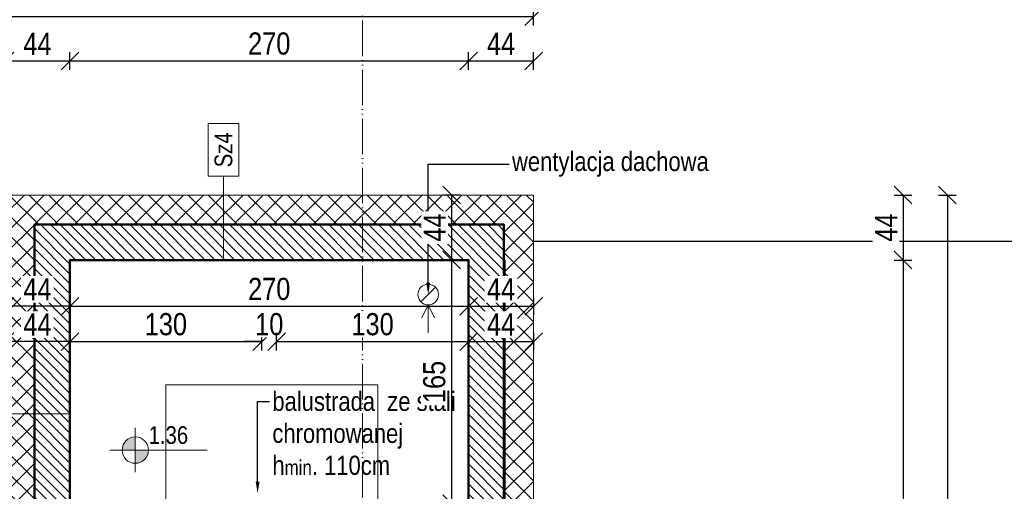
# Model space of a CAD drawing. Header units: millimetres. Extents: x 31175 to 52214, y -18116 to -5516.
# Tile 43 of 155: x 34228 to 34894, y -10788 to -10469. Entities that reach past the tile are written whole.
import ezdxf
from ezdxf import colors
from ezdxf.entities.mleader import LeaderData, LeaderLine
from ezdxf.math import Vec2, Vec3

# ---------------------------------------------------------------- set-up
doc = ezdxf.new("R2010")
doc.units = ezdxf.units.MM
doc.linetypes.add('3', pattern=[1, 0.5, -0.5])
doc.linetypes.add('ACAD_ISO05W100', pattern=[33, 24, -3, 0, -3, 0, -3])
doc.layers.get('Defpoints').update_dxf_attribs({"color": 6})
for name, color, linetype, lineweight in [('A-ciekie', 161, 'Continuous', 9), ('A-opis', 130, 'Continuous', 9), ('A-wymiar', 177, 'Continuous', 0), ('A_opis_warstw', 220, 'Continuous', 5), ('A_SCIANA_ISTN', 253, 'Continuous', 25), ('A_SCIANA_PROJ_KONSTRUKCJA', 3, 'Continuous', 50)]:
    doc.layers.add(name, color=color, linetype=linetype, lineweight=lineweight)
doc.layers.add('A-izolacja', color=7, linetype='Continuous', lineweight=9, true_color=0x4775ff)
doc.styles.get("Standard").update_dxf_attribs({"font": 'ARIALN.TTF'})
doc.styles.add('wymiary', font='ARIALN.TTF')
doc.dimstyles.new('anka', dxfattribs={"dimtxt": 15, "dimasz": 12, "dimexe": 6, "dimexo": 0.0625, "dimgap": 4, "dimtad": 1, "dimdec": 0, "dimzin": 0, "dimdsep": 46, "dimtxsty": 'wymiary', "dimblk": 'OBLIQUE', "dimcen": 0.09, "dimclrt": 7, "dimadec": 0, "dimazin": 0, "dimtfac": 1, "dimtdec": 0, "dimtix": 1, "dimtofl": 0, "dimtmove": 0, "dimatfit": 3, "dimldrblk": 'OBLIQUE', "dimfxl": 6, "dimfxlon": 1, "dimtfill": 1, "dimtolj": 1, "dimtzin": 0, "dimarcsym": 0})

# ---------------------------------------------------------------- blocks, each defined once
blk = doc.blocks.new('_OBLIQUE')
at = {"color": 0, "linetype": 'ByBlock'}
blk.add_line((-0.5, -0.5), (0.5, 0.5), dxfattribs=at)
blk = doc.blocks.new('*D103')
at = {"layer": 'A-wymiar', "color": 0, "lineweight": -2, "transparency": 16777216}
for p, q in [((34261.51, -10657.03), (34261.51, -10669.03)), ((34531.51, -10657.03), (34531.51, -10669.03)), ((34261.51, -10663.03), (34531.51, -10663.03))]:
    blk.add_line(p, q, dxfattribs=at)
at = {"layer": 'Defpoints', "color": 0, "transparency": 16777216}
for p in [(34261.51, -10631.76), (34531.51, -10631.76), (34531.51, -10663.03)]:
    blk.add_point(p, dxfattribs=at)
at = {"layer": 'A-wymiar', "color": 0, "lineweight": -2, "transparency": 16777216, "xscale": 12, "yscale": 12, "zscale": 12, "rotation": 180}
blk.add_blockref('_OBLIQUE', (34261.51, -10663.03), dxfattribs=at)
at = {"layer": 'A-wymiar', "color": 0, "lineweight": -2, "transparency": 16777216, "xscale": 12, "yscale": 12, "zscale": 12}
blk.add_blockref('_OBLIQUE', (34531.51, -10663.03), dxfattribs=at)
at = {"layer": 'A-wymiar', "color": 7, "lineweight": 9, "transparency": 16777216, "insert": (34396.51, -10651.37), "char_height": 15, "attachment_point": 5, "style": 'wymiary', "bg_fill": 3, "box_fill_scale": 1.1, "bg_fill_color": 256, "bg_fill_true_color": 13158600, "bg_fill_transparency": 0}
blk.add_mtext('\\A1;270', dxfattribs=at)
blk = doc.blocks.new('*D477')
at = {"layer": 'A-wymiar', "color": 0, "lineweight": -2, "transparency": 16777216}
for p, q in [((34531.51, -10657.03), (34531.51, -10669.03)), ((34575.51, -10657.03), (34575.51, -10669.03)), ((34531.51, -10663.03), (34575.51, -10663.03))]:
    blk.add_line(p, q, dxfattribs=at)
at = {"layer": 'Defpoints', "color": 0, "transparency": 16777216}
for p in [(34575.51, -10587.76), (34531.51, -10631.76), (34575.51, -10663.03)]:
    blk.add_point(p, dxfattribs=at)
at = {"layer": 'A-wymiar', "color": 0, "lineweight": -2, "transparency": 16777216, "xscale": 12, "yscale": 12, "zscale": 12, "rotation": 180}
blk.add_blockref('_OBLIQUE', (34531.51, -10663.03), dxfattribs=at)
at = {"layer": 'A-wymiar', "color": 0, "lineweight": -2, "transparency": 16777216, "xscale": 12, "yscale": 12, "zscale": 12}
blk.add_blockref('_OBLIQUE', (34575.51, -10663.03), dxfattribs=at)
at = {"layer": 'A-wymiar', "color": 7, "transparency": 16777216, "insert": (34553.51, -10651.53), "char_height": 15, "attachment_point": 5, "style": 'wymiary', "bg_fill": 3, "box_fill_scale": 1.1, "bg_fill_color": 256, "bg_fill_true_color": 13158600, "bg_fill_transparency": 0}
blk.add_mtext('\\A1;44', dxfattribs=at)
blk = doc.blocks.new('*D478')
at = {"layer": 'A-wymiar', "color": 0, "lineweight": -2, "transparency": 16777216}
for p, q in [((34531.51, -10692.9), (34531.51, -10680.9)), ((34575.51, -10680.9), (34575.51, -10692.9)), ((34531.51, -10686.9), (34575.51, -10686.9))]:
    blk.add_line(p, q, dxfattribs=at)
at = {"layer": 'Defpoints', "color": 0, "transparency": 16777216}
for p in [(34575.51, -10587.76), (34575.51, -10686.9), (34531.51, -10786.76)]:
    blk.add_point(p, dxfattribs=at)
at = {"layer": 'A-wymiar', "color": 0, "lineweight": -2, "transparency": 16777216, "xscale": 12, "yscale": 12, "zscale": 12, "rotation": 180}
blk.add_blockref('_OBLIQUE', (34531.51, -10686.9), dxfattribs=at)
at = {"layer": 'A-wymiar', "color": 0, "lineweight": -2, "transparency": 16777216, "xscale": 12, "yscale": 12, "zscale": 12}
blk.add_blockref('_OBLIQUE', (34575.51, -10686.9), dxfattribs=at)
at = {"layer": 'A-wymiar', "color": 7, "transparency": 16777216, "insert": (34553.51, -10675.4), "char_height": 15, "attachment_point": 5, "style": 'wymiary', "bg_fill": 3, "box_fill_scale": 1.1, "bg_fill_color": 256, "bg_fill_true_color": 13158600, "bg_fill_transparency": 0}
blk.add_mtext('\\A1;44', dxfattribs=at)
blk = doc.blocks.new('*D479')
at = {"layer": 'A-wymiar', "color": 0, "lineweight": -2, "transparency": 16777216}
for p, q in [((34217.51, -10657.03), (34217.51, -10669.03)), ((34261.51, -10657.03), (34261.51, -10669.03)), ((34261.51, -10663.03), (34217.51, -10663.03))]:
    blk.add_line(p, q, dxfattribs=at)
at = {"layer": 'Defpoints', "color": 0, "transparency": 16777216}
for p in [(34217.51, -10587.76), (34261.51, -10631.76), (34217.51, -10663.03)]:
    blk.add_point(p, dxfattribs=at)
at = {"layer": 'A-wymiar', "color": 0, "lineweight": -2, "transparency": 16777216, "xscale": 12, "yscale": 12, "zscale": 12, "rotation": 180}
blk.add_blockref('_OBLIQUE', (34217.51, -10663.03), dxfattribs=at)
at = {"layer": 'A-wymiar', "color": 0, "lineweight": -2, "transparency": 16777216, "xscale": 12, "yscale": 12, "zscale": 12}
blk.add_blockref('_OBLIQUE', (34261.51, -10663.03), dxfattribs=at)
at = {"layer": 'A-wymiar', "color": 7, "transparency": 16777216, "insert": (34239.51, -10651.53), "char_height": 15, "attachment_point": 5, "style": 'wymiary', "bg_fill": 3, "box_fill_scale": 1.1, "bg_fill_color": 256, "bg_fill_true_color": 13158600, "bg_fill_transparency": 0}
blk.add_mtext('\\A1;44', dxfattribs=at)
blk = doc.blocks.new('*D480')
at = {"layer": 'A-wymiar', "color": 0, "lineweight": -2, "transparency": 16777216}
for p, q in [((34217.51, -10680.9), (34217.51, -10692.9)), ((34261.51, -10692.9), (34261.51, -10680.9)), ((34261.51, -10686.9), (34217.51, -10686.9))]:
    blk.add_line(p, q, dxfattribs=at)
at = {"layer": 'Defpoints', "color": 0, "transparency": 16777216}
for p in [(34217.51, -10587.76), (34217.51, -10686.9), (34261.51, -10786.76)]:
    blk.add_point(p, dxfattribs=at)
at = {"layer": 'A-wymiar', "color": 0, "lineweight": -2, "transparency": 16777216, "xscale": 12, "yscale": 12, "zscale": 12, "rotation": 180}
blk.add_blockref('_OBLIQUE', (34217.51, -10686.9), dxfattribs=at)
at = {"layer": 'A-wymiar', "color": 0, "lineweight": -2, "transparency": 16777216, "xscale": 12, "yscale": 12, "zscale": 12}
blk.add_blockref('_OBLIQUE', (34261.51, -10686.9), dxfattribs=at)
at = {"layer": 'A-wymiar', "color": 7, "transparency": 16777216, "insert": (34239.51, -10675.4), "char_height": 15, "attachment_point": 5, "style": 'wymiary', "bg_fill": 3, "box_fill_scale": 1.1, "bg_fill_color": 256, "bg_fill_true_color": 13158600, "bg_fill_transparency": 0}
blk.add_mtext('\\A1;44', dxfattribs=at)
blk = doc.blocks.new('*D509')
at = {"layer": 'A-wymiar', "color": 0, "lineweight": -2, "transparency": 16777216}
for p, q in [((34261.51, -10692.9), (34261.51, -10680.9)), ((34391.51, -10692.9), (34391.51, -10680.9)), ((34261.51, -10686.9), (34391.51, -10686.9))]:
    blk.add_line(p, q, dxfattribs=at)
at = {"layer": 'Defpoints', "color": 0, "transparency": 16777216}
for p in [(34391.51, -10686.9), (34261.51, -10786.76), (34391.51, -10796.76)]:
    blk.add_point(p, dxfattribs=at)
at = {"layer": 'A-wymiar', "color": 0, "lineweight": -2, "transparency": 16777216, "xscale": 12, "yscale": 12, "zscale": 12, "rotation": 180}
blk.add_blockref('_OBLIQUE', (34261.51, -10686.9), dxfattribs=at)
at = {"layer": 'A-wymiar', "color": 0, "lineweight": -2, "transparency": 16777216, "xscale": 12, "yscale": 12, "zscale": 12}
blk.add_blockref('_OBLIQUE', (34391.51, -10686.9), dxfattribs=at)
at = {"layer": 'A-wymiar', "color": 7, "transparency": 16777216, "insert": (34326.51, -10675.24), "char_height": 15, "attachment_point": 5, "style": 'wymiary', "bg_fill": 3, "box_fill_scale": 1.1, "bg_fill_color": 256, "bg_fill_true_color": 13158600, "bg_fill_transparency": 0}
blk.add_mtext('\\A1;130', dxfattribs=at)
blk = doc.blocks.new('*D510')
at = {"layer": 'A-wymiar', "color": 0, "lineweight": -2, "transparency": 16777216}
for p, q in [((34391.51, -10692.9), (34391.51, -10680.9)), ((34401.51, -10692.9), (34401.51, -10680.9)), ((34391.51, -10686.9), (34379.51, -10686.9)), ((34401.51, -10686.9), (34413.51, -10686.9))]:
    blk.add_line(p, q, dxfattribs=at)
at = {"layer": 'Defpoints', "color": 0, "transparency": 16777216}
for p in [(34391.51, -10796.76), (34401.51, -10796.76)]:
    blk.add_point(p, dxfattribs=at)
at = {"layer": 'A-wymiar', "color": 0, "lineweight": -2, "transparency": 16777216, "xscale": 12, "yscale": 12, "zscale": 12}
blk.add_blockref('_OBLIQUE', (34391.51, -10686.9), dxfattribs=at)
at = {"layer": 'A-wymiar', "color": 0, "lineweight": -2, "transparency": 16777216, "xscale": 12, "yscale": 12, "zscale": 12, "rotation": 180}
blk.add_blockref('_OBLIQUE', (34401.51, -10686.9), dxfattribs=at)
at = {"layer": 'A-wymiar', "color": 7, "transparency": 16777216, "insert": (34396.51, -10675.24), "char_height": 15, "attachment_point": 5, "style": 'wymiary', "bg_fill": 3, "box_fill_scale": 1.1, "bg_fill_color": 256, "bg_fill_true_color": 13158600, "bg_fill_transparency": 0}
blk.add_mtext('\\A1;10', dxfattribs=at)
at = {"layer": 'Defpoints', "color": 0, "transparency": 16777216}
blk.add_point((34401.51, -10686.9), dxfattribs=at)
blk = doc.blocks.new('*D511')
at = {"layer": 'A-wymiar', "color": 0, "lineweight": -2, "transparency": 16777216}
for p, q in [((34401.51, -10692.9), (34401.51, -10680.9)), ((34531.51, -10692.9), (34531.51, -10680.9)), ((34401.51, -10686.9), (34531.51, -10686.9))]:
    blk.add_line(p, q, dxfattribs=at)
at = {"layer": 'Defpoints', "color": 0, "transparency": 16777216}
for p in [(34531.51, -10686.9), (34401.51, -10796.76), (34531.51, -10796.76)]:
    blk.add_point(p, dxfattribs=at)
at = {"layer": 'A-wymiar', "color": 0, "lineweight": -2, "transparency": 16777216, "xscale": 12, "yscale": 12, "zscale": 12, "rotation": 180}
blk.add_blockref('_OBLIQUE', (34401.51, -10686.9), dxfattribs=at)
at = {"layer": 'A-wymiar', "color": 0, "lineweight": -2, "transparency": 16777216, "xscale": 12, "yscale": 12, "zscale": 12}
blk.add_blockref('_OBLIQUE', (34531.51, -10686.9), dxfattribs=at)
at = {"layer": 'A-wymiar', "color": 7, "transparency": 16777216, "insert": (34466.51, -10675.24), "char_height": 15, "attachment_point": 5, "style": 'wymiary', "bg_fill": 3, "box_fill_scale": 1.1, "bg_fill_color": 256, "bg_fill_true_color": 13158600, "bg_fill_transparency": 0}
blk.add_mtext('\\A1;130', dxfattribs=at)
blk = doc.blocks.new('*D512')
at = {"layer": 'A-wymiar', "color": 0, "lineweight": -2, "transparency": 16777216}
for p, q in [((34526, -10587.76), (34514, -10587.76)), ((34520, -10587.76), (34520, -10631.76)), ((34526, -10631.76), (34514, -10631.76))]:
    blk.add_line(p, q, dxfattribs=at)
at = {"layer": 'Defpoints', "color": 0, "transparency": 16777216}
for p in [(34575.51, -10587.76), (34520, -10631.76), (34531.51, -10631.76)]:
    blk.add_point(p, dxfattribs=at)
at = {"layer": 'A-wymiar', "color": 0, "lineweight": -2, "transparency": 16777216, "xscale": 12, "yscale": 12, "zscale": 12}
for p, rotation in [((34520, -10587.76), 90), ((34520, -10631.76), 270)]:
    blk.add_blockref('_OBLIQUE', p, dxfattribs=dict(at, rotation=rotation))
at = {"layer": 'A-wymiar', "color": 7, "transparency": 16777216, "insert": (34508.5, -10609.76), "char_height": 15, "attachment_point": 5, "rotation": 90, "style": 'wymiary', "bg_fill": 3, "box_fill_scale": 1.1, "bg_fill_color": 256, "bg_fill_true_color": 13158600, "bg_fill_transparency": 0}
blk.add_mtext('\\A1;44', dxfattribs=at)
blk = doc.blocks.new('*D513')
at = {"layer": 'A-wymiar', "color": 0, "lineweight": -2, "transparency": 16777216}
for p, q in [((34526, -10631.76), (34514, -10631.76)), ((34520, -10631.76), (34520, -10796.76)), ((34526, -10796.76), (34514, -10796.76))]:
    blk.add_line(p, q, dxfattribs=at)
at = {"layer": 'Defpoints', "color": 0, "transparency": 16777216}
for p in [(34531.51, -10631.76), (34520, -10796.76), (34531.51, -10796.76)]:
    blk.add_point(p, dxfattribs=at)
at = {"layer": 'A-wymiar', "color": 0, "lineweight": -2, "transparency": 16777216, "xscale": 12, "yscale": 12, "zscale": 12}
for p, rotation in [((34520, -10631.76), 90), ((34520, -10796.76), 270)]:
    blk.add_blockref('_OBLIQUE', p, dxfattribs=dict(at, rotation=rotation))
at = {"layer": 'A-wymiar', "color": 7, "transparency": 16777216, "insert": (34508.34, -10714.26), "char_height": 15, "attachment_point": 5, "rotation": 90, "style": 'wymiary', "bg_fill": 3, "box_fill_scale": 1.1, "bg_fill_color": 256, "bg_fill_true_color": 13158600, "bg_fill_transparency": 0}
blk.add_mtext('\\A1;165', dxfattribs=at)
blk = doc.blocks.new('kota_rzut')
at = {"layer": 'A-opis'}
h = blk.add_hatch(color=256, dxfattribs=at)
h.dxf.hatch_style = 1
h.paths.add_polyline_path([(8442.45, 14654.81, 0.414214), (8433.52, 14645.88), (8442.45, 14645.88)])
h = blk.add_hatch(color=256, dxfattribs=at)
h.dxf.hatch_style = 1
h.paths.add_polyline_path([(8451.38, 14645.88), (8442.45, 14645.88), (8442.45, 14636.94, 0.414214)])
for p, q in [((8442.45, 14660.89), (8442.45, 14630.87)), ((8425.22, 14645.88), (8491.07, 14645.88))]:
    blk.add_line(p, q, dxfattribs=at)
blk.add_circle((8442.45, 14645.88), 8.93, dxfattribs=at)
blk = doc.blocks.new('*D618')
at = {"layer": 'A-wymiar', "color": 0, "lineweight": -2, "transparency": 16777216}
for p, q in [((34092.3, -10631.76), (34080.3, -10631.76)), ((34086.3, -11206.76), (34086.3, -10631.76)), ((34092.3, -11206.76), (34080.3, -11206.76))]:
    blk.add_line(p, q, dxfattribs=at)
at = {"layer": 'Defpoints', "color": 0, "transparency": 16777216}
for p in [(34086.3, -10631.76), (34261.51, -10631.76), (34261.51, -11206.76)]:
    blk.add_point(p, dxfattribs=at)
at = {"layer": 'A-wymiar', "color": 0, "lineweight": -2, "transparency": 16777216, "xscale": 12, "yscale": 12, "zscale": 12}
for p, rotation in [((34086.3, -10631.76), 90), ((34086.3, -11206.76), 270)]:
    blk.add_blockref('_OBLIQUE', p, dxfattribs=dict(at, rotation=rotation))
at = {"layer": 'A-wymiar', "color": 7, "transparency": 16777216, "insert": (34074.67, -10919.26), "char_height": 15, "attachment_point": 5, "rotation": 90, "style": 'wymiary', "bg_fill": 3, "box_fill_scale": 1.1, "bg_fill_color": 256, "bg_fill_true_color": 13158600, "bg_fill_transparency": 0}
blk.add_mtext('\\A1;575', dxfattribs=at)
blk = doc.blocks.new('*D619')
at = {"layer": 'A-wymiar', "color": 0, "lineweight": -2, "transparency": 16777216}
for p, q in [((34092.3, -10587.76), (34080.3, -10587.76)), ((34086.3, -10631.76), (34086.3, -10587.76)), ((34092.3, -10631.76), (34080.3, -10631.76))]:
    blk.add_line(p, q, dxfattribs=at)
at = {"layer": 'Defpoints', "color": 0, "transparency": 16777216}
for p in [(34086.3, -10587.76), (34217.51, -10587.76), (34261.51, -10631.76)]:
    blk.add_point(p, dxfattribs=at)
at = {"layer": 'A-wymiar', "color": 0, "lineweight": -2, "transparency": 16777216, "xscale": 12, "yscale": 12, "zscale": 12}
for p, rotation in [((34086.3, -10587.76), 90), ((34086.3, -10631.76), 270)]:
    blk.add_blockref('_OBLIQUE', p, dxfattribs=dict(at, rotation=rotation))
at = {"layer": 'A-wymiar', "color": 7, "transparency": 16777216, "insert": (34074.8, -10609.76), "char_height": 15, "attachment_point": 5, "rotation": 90, "style": 'wymiary', "bg_fill": 3, "box_fill_scale": 1.1, "bg_fill_color": 256, "bg_fill_true_color": 13158600, "bg_fill_transparency": 0}
blk.add_mtext('\\A1;44', dxfattribs=at)
blk = doc.blocks.new('*D622')
at = {"layer": 'A-wymiar', "color": 0, "lineweight": -2, "transparency": 16777216}
for p, q in [((34217.51, -10502.92), (34217.51, -10490.92)), ((34261.51, -10502.92), (34261.51, -10490.92)), ((34217.51, -10496.92), (34261.51, -10496.92))]:
    blk.add_line(p, q, dxfattribs=at)
at = {"layer": 'Defpoints', "color": 0, "transparency": 16777216}
for p in [(34261.51, -10496.92), (34217.51, -10587.76), (34261.51, -10631.76)]:
    blk.add_point(p, dxfattribs=at)
at = {"layer": 'A-wymiar', "color": 0, "lineweight": -2, "transparency": 16777216, "xscale": 12, "yscale": 12, "zscale": 12, "rotation": 180}
blk.add_blockref('_OBLIQUE', (34217.51, -10496.92), dxfattribs=at)
at = {"layer": 'A-wymiar', "color": 0, "lineweight": -2, "transparency": 16777216, "xscale": 12, "yscale": 12, "zscale": 12}
blk.add_blockref('_OBLIQUE', (34261.51, -10496.92), dxfattribs=at)
at = {"layer": 'A-wymiar', "color": 7, "transparency": 16777216, "insert": (34239.51, -10485.42), "char_height": 15, "attachment_point": 5, "style": 'wymiary', "bg_fill": 3, "box_fill_scale": 1.1, "bg_fill_color": 256, "bg_fill_true_color": 13158600, "bg_fill_transparency": 0}
blk.add_mtext('\\A1;44', dxfattribs=at)
blk = doc.blocks.new('*D623')
at = {"layer": 'A-wymiar', "color": 0, "lineweight": -2, "transparency": 16777216}
for p, q in [((34261.51, -10502.92), (34261.51, -10490.92)), ((34531.51, -10502.92), (34531.51, -10490.92)), ((34261.51, -10496.92), (34531.51, -10496.92))]:
    blk.add_line(p, q, dxfattribs=at)
at = {"layer": 'Defpoints', "color": 0, "transparency": 16777216}
for p in [(34531.51, -10496.92), (34261.51, -10631.76), (34531.51, -10631.76)]:
    blk.add_point(p, dxfattribs=at)
at = {"layer": 'A-wymiar', "color": 0, "lineweight": -2, "transparency": 16777216, "xscale": 12, "yscale": 12, "zscale": 12, "rotation": 180}
blk.add_blockref('_OBLIQUE', (34261.51, -10496.92), dxfattribs=at)
at = {"layer": 'A-wymiar', "color": 0, "lineweight": -2, "transparency": 16777216, "xscale": 12, "yscale": 12, "zscale": 12}
blk.add_blockref('_OBLIQUE', (34531.51, -10496.92), dxfattribs=at)
at = {"layer": 'A-wymiar', "color": 7, "transparency": 16777216, "insert": (34396.51, -10485.26), "char_height": 15, "attachment_point": 5, "style": 'wymiary', "bg_fill": 3, "box_fill_scale": 1.1, "bg_fill_color": 256, "bg_fill_true_color": 13158600, "bg_fill_transparency": 0}
blk.add_mtext('\\A1;270', dxfattribs=at)
blk = doc.blocks.new('*D624')
at = {"layer": 'A-wymiar', "color": 0, "lineweight": -2, "transparency": 16777216}
for p, q in [((34531.51, -10502.92), (34531.51, -10490.92)), ((34575.51, -10502.92), (34575.51, -10490.92)), ((34531.51, -10496.92), (34575.51, -10496.92))]:
    blk.add_line(p, q, dxfattribs=at)
at = {"layer": 'Defpoints', "color": 0, "transparency": 16777216}
for p in [(34575.51, -10496.92), (34575.51, -10587.76), (34531.51, -10631.76)]:
    blk.add_point(p, dxfattribs=at)
at = {"layer": 'A-wymiar', "color": 0, "lineweight": -2, "transparency": 16777216, "xscale": 12, "yscale": 12, "zscale": 12, "rotation": 180}
blk.add_blockref('_OBLIQUE', (34531.51, -10496.92), dxfattribs=at)
at = {"layer": 'A-wymiar', "color": 0, "lineweight": -2, "transparency": 16777216, "xscale": 12, "yscale": 12, "zscale": 12}
blk.add_blockref('_OBLIQUE', (34575.51, -10496.92), dxfattribs=at)
at = {"layer": 'A-wymiar', "color": 7, "transparency": 16777216, "insert": (34553.51, -10485.42), "char_height": 15, "attachment_point": 5, "style": 'wymiary', "bg_fill": 3, "box_fill_scale": 1.1, "bg_fill_color": 256, "bg_fill_true_color": 13158600, "bg_fill_transparency": 0}
blk.add_mtext('\\A1;44', dxfattribs=at)
blk = doc.blocks.new('*D625')
at = {"layer": 'A-wymiar', "color": 0, "lineweight": -2, "transparency": 16777216}
for p, q in [((34217.51, -10472.92), (34217.51, -10460.92)), ((34575.51, -10472.92), (34575.51, -10460.92)), ((34217.51, -10466.92), (34575.51, -10466.92))]:
    blk.add_line(p, q, dxfattribs=at)
at = {"layer": 'Defpoints', "color": 0, "transparency": 16777216}
for p in [(34575.51, -10466.92), (34217.51, -10587.76), (34575.51, -10587.76)]:
    blk.add_point(p, dxfattribs=at)
at = {"layer": 'A-wymiar', "color": 0, "lineweight": -2, "transparency": 16777216, "xscale": 12, "yscale": 12, "zscale": 12, "rotation": 180}
blk.add_blockref('_OBLIQUE', (34217.51, -10466.92), dxfattribs=at)
at = {"layer": 'A-wymiar', "color": 0, "lineweight": -2, "transparency": 16777216, "xscale": 12, "yscale": 12, "zscale": 12}
blk.add_blockref('_OBLIQUE', (34575.51, -10466.92), dxfattribs=at)
at = {"layer": 'A-wymiar', "color": 7, "transparency": 16777216, "insert": (34396.51, -10455.26), "char_height": 15, "attachment_point": 5, "style": 'wymiary', "bg_fill": 3, "box_fill_scale": 1.1, "bg_fill_color": 256, "bg_fill_true_color": 13158600, "bg_fill_transparency": 0}
blk.add_mtext('\\A1;358', dxfattribs=at)
blk = doc.blocks.new('*D626')
at = {"layer": 'A-wymiar', "color": 0, "lineweight": -2, "transparency": 16777216}
for p, q in [((34819.79, -10587.76), (34831.79, -10587.76)), ((34825.79, -10587.76), (34825.79, -10631.76)), ((34819.79, -10631.76), (34831.79, -10631.76))]:
    blk.add_line(p, q, dxfattribs=at)
at = {"layer": 'Defpoints', "color": 0, "transparency": 16777216}
for p in [(34575.51, -10587.76), (34531.51, -10631.76), (34825.79, -10631.76)]:
    blk.add_point(p, dxfattribs=at)
at = {"layer": 'A-wymiar', "color": 0, "lineweight": -2, "transparency": 16777216, "xscale": 12, "yscale": 12, "zscale": 12}
for p, rotation in [((34825.79, -10587.76), 90), ((34825.79, -10631.76), 270)]:
    blk.add_blockref('_OBLIQUE', p, dxfattribs=dict(at, rotation=rotation))
at = {"layer": 'A-wymiar', "color": 7, "transparency": 16777216, "insert": (34814.29, -10609.76), "char_height": 15, "attachment_point": 5, "rotation": 90, "style": 'wymiary', "bg_fill": 3, "box_fill_scale": 1.1, "bg_fill_color": 256, "bg_fill_true_color": 13158600, "bg_fill_transparency": 0}
blk.add_mtext('\\A1;44', dxfattribs=at)
blk = doc.blocks.new('*D627')
at = {"layer": 'A-wymiar', "color": 0, "lineweight": -2, "transparency": 16777216}
for p, q in [((34819.79, -10631.76), (34831.79, -10631.76)), ((34825.79, -10631.76), (34825.79, -11230.76)), ((34819.79, -11230.76), (34831.79, -11230.76))]:
    blk.add_line(p, q, dxfattribs=at)
at = {"layer": 'Defpoints', "color": 0, "transparency": 16777216}
for p in [(34531.51, -10631.76), (34575.51, -11230.76), (34825.79, -11230.76)]:
    blk.add_point(p, dxfattribs=at)
at = {"layer": 'A-wymiar', "color": 0, "lineweight": -2, "transparency": 16777216, "xscale": 12, "yscale": 12, "zscale": 12}
for p, rotation in [((34825.79, -10631.76), 90), ((34825.79, -11230.76), 270)]:
    blk.add_blockref('_OBLIQUE', p, dxfattribs=dict(at, rotation=rotation))
at = {"layer": 'A-wymiar', "color": 7, "transparency": 16777216, "insert": (34814.14, -10931.26), "char_height": 15, "attachment_point": 5, "rotation": 90, "style": 'wymiary', "bg_fill": 3, "box_fill_scale": 1.1, "bg_fill_color": 256, "bg_fill_true_color": 13158600, "bg_fill_transparency": 0}
blk.add_mtext('\\A1;599', dxfattribs=at)
blk = doc.blocks.new('*D631')
at = {"layer": 'A-wymiar', "color": 0, "lineweight": -2, "transparency": 16777216}
for p, q in [((34849.79, -10587.76), (34861.79, -10587.76)), ((34855.79, -10587.76), (34855.79, -11836.84)), ((34849.79, -11836.84), (34861.79, -11836.84))]:
    blk.add_line(p, q, dxfattribs=at)
at = {"layer": 'Defpoints', "color": 0, "transparency": 16777216}
for p in [(34575.51, -10587.76), (34825.79, -11836.84), (34855.79, -11836.84)]:
    blk.add_point(p, dxfattribs=at)
at = {"layer": 'A-wymiar', "color": 0, "lineweight": -2, "transparency": 16777216, "xscale": 12, "yscale": 12, "zscale": 12}
for p, rotation in [((34855.79, -10587.76), 90), ((34855.79, -11836.84), 270)]:
    blk.add_blockref('_OBLIQUE', p, dxfattribs=dict(at, rotation=rotation))
at = {"layer": 'A-wymiar', "color": 7, "transparency": 16777216, "insert": (34844.14, -11212.3), "char_height": 15, "attachment_point": 5, "rotation": 90, "style": 'wymiary', "bg_fill": 3, "box_fill_scale": 1.1, "bg_fill_color": 256, "bg_fill_true_color": 13158600, "bg_fill_transparency": 0}
blk.add_mtext('\\A1;1249', dxfattribs=at)

msp = doc.modelspace()

# ---------------------------------------------------------------- hatches: boundary and pattern name
at = {"layer": 'A-izolacja'}
h = msp.add_hatch(dxfattribs=at)
h.set_pattern_fill('ANSI37', color=256, scale=3)
h.set_pattern_definition([(45, (14120.981, -10505.342), (-6.735192, 6.735192), []), (135, (14120.981, -10505.342), (-6.735192, -6.735192), [])])
h.paths.add_polyline_path([(34555.51, -11230.76), (34575.51, -11230.76), (34575.51, -10587.76), (34217.51, -10587.76), (34217.51, -11262.76), (34327.67, -11262.76), (34327.67, -11230.76), (34237.51, -11230.76), (34237.51, -10607.76), (34555.51, -10607.76)])
at = {"layer": 'A_SCIANA_PROJ_KONSTRUKCJA', "lineweight": 9, "true_color": 0x2ad533}
h = msp.add_hatch(dxfattribs=at)
h.set_pattern_fill('ANSI31', color=102, scale=1.5, angle=90)
h.paths.add_polyline_path([(34555.51, -10607.76), (34237.51, -10607.76), (34237.51, -11230.76), (34360.67, -11230.76), (34360.67, -11206.76), (34261.51, -11206.76), (34261.51, -10631.76), (34531.51, -10631.76), (34531.51, -11206.76), (34531.51, -11230.76), (34555.51, -11230.76)])

# ---------------------------------------------------------------- linework, layer by layer
at = {"layer": 'A-izolacja'}
msp.add_lwpolyline([(34575.51, -11230.76), (34575.51, -10587.76), (34217.51, -10587.76), (34217.51, -11262.76), (34276.47, -11262.76)], dxfattribs=at)
at = {"layer": 'A-opis'}
msp.add_lwpolyline([(34326.51, -11001.67), (34326.51, -10786.76), (34326.51, -10716.18), (34470.01, -10716.18), (34470.01, -11038.76), (34531.51, -11010.76)], dxfattribs=at)
at = {"layer": 'A_opis_warstw'}
msp.add_lwpolyline([(34355.1, -10574.96), (34376.04, -10574.96), (34376.04, -10539.3), (34355.1, -10539.3), (34355.1, -10574.96)], dxfattribs=at)
at = {"layer": 'A_SCIANA_ISTN', "lineweight": 35}
msp.add_line((34531.51, -10631.76), (34531.51, -11206.76), dxfattribs=at)
at = {"layer": 'A_SCIANA_ISTN'}
msp.add_line((34556.01, -10631.76), (34556.01, -10826.76), dxfattribs=at)
msp.add_lwpolyline([(35233.51, -10619.26), (34575.51, -10619.26)], dxfattribs=at)
at = {"layer": 'A_SCIANA_PROJ_KONSTRUKCJA'}
for points in [[(34360.67, -11230.76), (34237.51, -11230.76), (34237.51, -10607.76), (34555.51, -10607.76), (34555.51, -11230.76), (34531.51, -11230.76)], [(34237.51, -10631.76), (34237.51, -11206.76)], [(34261.51, -10631.76), (34261.51, -11206.76)], [(34358.67, -11206.76), (34261.51, -11206.76), (34261.51, -10631.76), (34531.51, -10631.76), (34531.51, -11206.76), (34531.51, -11206.76)]]:
    msp.add_lwpolyline(points, dxfattribs=at)

# ---------------------------------------------------------------- texts
at = {"layer": 'A_opis_warstw', "insert": (34365.57, -10557.13), "char_height": 12, "attachment_point": 5, "rotation": 90}
msp.add_mtext_dynamic_manual_height_columns('Sz4', width=38.4706, gutter_width=12.5, heights=[0], dxfattribs=at)

# ---------------------------------------------------------------- next in the draw order: dimensions: what is measured, and where the dimension line sits
at = {"layer": 'A-wymiar', "lineweight": 9}
dim = msp.add_linear_dim(base=(34531.51, -10663.03), p1=(34261.51, -10631.76), p2=(34531.51, -10631.76), dimstyle='anka', dxfattribs=at)
dim.commit()
dim.dimension.update_dxf_attribs({"geometry": '*D103', "text_midpoint": (34396.51, -10651.37)})

# ---------------------------------------------------------------- next in the draw order: linework, layer by layer
at = {"layer": 'A-opis', "color": 212, "linetype": 'ACAD_ISO05W100', "true_color": 0xe01fda}
msp.add_lwpolyline([(34459.65, -9905.29), (34459.65, -11082.49), (34459.65, -11082.49), (34459.65, -13682.24)], dxfattribs=at)
at = {"layer": 'A-opis', "lineweight": 9}
for points in [[(34499.22, -10660.03), (34509.12, -10650.13)], [(34504.17, -10662.08), (34499.82, -10670.88)], [(34504.17, -10662.08), (34504.17, -10681.08)], [(34504.17, -10662.08), (34508.52, -10670.88)]]:
    msp.add_lwpolyline(points, dxfattribs=at)
msp.add_circle((34504.17, -10655.08), 7, dxfattribs=at)
at = {"layer": 'A_opis_warstw'}
msp.add_lwpolyline([(34365.57, -10574.96), (34365.57, -10631.76)], dxfattribs=at)

# ---------------------------------------------------------------- next in the draw order: dimensions: what is measured, and where the dimension line sits
at = {"layer": 'A-wymiar'}
dim = msp.add_linear_dim(base=(34217.51, -10663.03), p1=(34261.51, -10631.76), p2=(34217.51, -10587.76), dimstyle='anka', override={"dimtmove": 1}, dxfattribs=at)
dim.commit()
dim.dimension.update_dxf_attribs({"geometry": '*D479', "text_midpoint": (34239.51, -10651.53)})

# ---------------------------------------------------------------- next in the draw order: leaders
at = {"layer": 'A-opis', "lineweight": 9}
ml = msp.add_multileader_mtext('Standard', dxfattribs=at)
ml.set_content('wentylacja dachowa', color=256)
ml.set_leader_properties()
ml.build(insert=Vec2(0, 0))
ml.multileader.update_dxf_attribs({"dogleg_length": 54.76, "arrow_head_size": 8})
ctx = ml.context
ctx.base_point, ctx.char_height, ctx.arrow_head_size, ctx.plane_origin = Vec3(34558.93, -10566.88), 13, 8, Vec3(34504.17, -10655.08)
notes = []
notes.append((ctx, [(0, (1, 1, 0), (34504.17, -10566.88), (1, 0), 54.76, [(0, [(34504.17, -10655.08)], 0, [])])]))
ctx.mtext.insert, ctx.mtext.flow_direction = Vec3(34560.93, -10558.47), 5
for ctx, leaders in notes:
    for number, flags, end, landing, length, lines in leaders:
        leader = LeaderData()
        leader.index, (leader.has_last_leader_line, leader.has_dogleg_vector, leader.attachment_direction) = number, flags
        leader.last_leader_point, leader.dogleg_vector, leader.dogleg_length = Vec3(end), Vec3(landing), length
        for number, points, colour, breaks in lines:
            line = LeaderLine()
            line.index, line.vertices, line.color, line.breaks = number, Vec3.list(points), colors.encode_raw_color(colour), breaks
            leader.lines.append(line)
        ctx.leaders.append(leader)

# ---------------------------------------------------------------- next in the draw order: dimensions: what is measured, and where the dimension line sits
at = {"layer": 'A-wymiar'}
for base, p1, p2, picture, middle in [((34217.51, -10686.9), (34261.51, -10786.76), (34217.51, -10587.76), '*D480', (34239.51, -10675.4)), ((34575.51, -10663.03), (34531.51, -10631.76), (34575.51, -10587.76), '*D477', (34553.51, -10651.53))]:
    dim = msp.add_linear_dim(base=base, p1=p1, p2=p2, dimstyle='anka', override={"dimtmove": 1}, dxfattribs=at)
    dim.commit()
    dim.dimension.update_dxf_attribs({"geometry": picture, "text_midpoint": middle})

# ---------------------------------------------------------------- next in the draw order: dimensions: what is measured, and where the dimension line sits
dim = msp.add_linear_dim(base=(34575.51, -10686.9), p1=(34531.51, -10786.76), p2=(34575.51, -10587.76), dimstyle='anka', override={"dimtmove": 1}, dxfattribs=at)
dim.commit()
dim.dimension.update_dxf_attribs({"geometry": '*D478', "text_midpoint": (34553.51, -10675.4)})

# ---------------------------------------------------------------- next in the draw order: linework, layer by layer
at = {"layer": 'A-opis', "linetype": '3', "ltscale": 20}
msp.add_lwpolyline([(34326.51, -10841.76), (34326.51, -10786.76), (34326.51, -10716.18), (34470.01, -10716.18), (34470.01, -11038.76), (34531.51, -11010.76)], dxfattribs=at)

# ---------------------------------------------------------------- next in the draw order: dimensions: what is measured, and where the dimension line sits
at = {"layer": 'A-wymiar'}
dim = msp.add_linear_dim(base=(34520, -10631.76), p1=(34575.51, -10587.76), p2=(34531.51, -10631.76), angle=90, dimstyle='anka', dxfattribs=at)
dim.commit()
dim.dimension.update_dxf_attribs({"geometry": '*D512', "text_midpoint": (34508.5, -10609.76)})

# ---------------------------------------------------------------- next in the draw order: leaders
at = {"layer": 'A-opis', "lineweight": 9}
ml = msp.add_multileader_mtext('Standard', dxfattribs=at)
ml.set_content('balustrada  ze stali \\Pchromowanej\\Ph{\\H0.76923x;min}. 110cm', color=256)
ml.set_leader_properties()
ml.build(insert=Vec2(0, 0))
ml.multileader.update_dxf_attribs({"arrow_head_size": 8})
ctx = ml.context
ctx.base_point, ctx.char_height, ctx.arrow_head_size, ctx.plane_origin = Vec3(34396.64, -10727.45), 13, 8, Vec3(34388.64, -10746.77)
notes = []
notes.append((ctx, [(0, (1, 1, 0), (34388.64, -10727.45), (1, 0), 8, [(0, [(34388.64, -10789.76)], 0, [])])]))
ctx.mtext.insert, ctx.mtext.flow_direction = Vec3(34398.64, -10720.84), 5
for ctx, leaders in notes:
    for number, flags, end, landing, length, lines in leaders:
        leader = LeaderData()
        leader.index, (leader.has_last_leader_line, leader.has_dogleg_vector, leader.attachment_direction) = number, flags
        leader.last_leader_point, leader.dogleg_vector, leader.dogleg_length = Vec3(end), Vec3(landing), length
        for number, points, colour, breaks in lines:
            line = LeaderLine()
            line.index, line.vertices, line.color, line.breaks = number, Vec3.list(points), colors.encode_raw_color(colour), breaks
            leader.lines.append(line)
        ctx.leaders.append(leader)

# ---------------------------------------------------------------- next in the draw order: dimensions: what is measured, and where the dimension line sits
at = {"layer": 'A-wymiar'}
dim = msp.add_linear_dim(base=(34391.51, -10686.9), p1=(34261.51, -10786.76), p2=(34391.51, -10796.76), dimstyle='anka', override={"dimtmove": 1}, dxfattribs=at)
dim.commit()
dim.dimension.update_dxf_attribs({"geometry": '*D509', "text_midpoint": (34326.51, -10675.24)})

# ---------------------------------------------------------------- next in the draw order: linework, layer by layer
at = {"layer": 'A_opis_warstw'}
msp.add_lwpolyline([(34204.72, -10735.82), (34261.51, -10735.82)], dxfattribs=at)

# ---------------------------------------------------------------- next in the draw order: block references
at = {"layer": 'A-ciekie'}
msp.add_blockref('kota_rzut', (25863.34, -25406.25), dxfattribs=at)

# ---------------------------------------------------------------- next in the draw order: texts
at = {"layer": 'A-opis', "insert": (34314.84, -10744.18), "char_height": 12, "attachment_point": 1}
msp.add_mtext_dynamic_manual_height_columns('1.36 ', width=137.2023, gutter_width=12.5, heights=[0], dxfattribs=at)

# ---------------------------------------------------------------- next in the draw order: dimensions: what is measured, and where the dimension line sits
at = {"layer": 'A-wymiar'}
dim = msp.add_linear_dim(base=(34401.51, -10686.9), p1=(34391.51, -10796.76), p2=(34401.51, -10796.76), dimstyle='anka', override={"dimtmove": 1}, dxfattribs=at)
dim.commit()
dim.dimension.update_dxf_attribs({"geometry": '*D510', "text_midpoint": (34396.51, -10675.24)})

# ---------------------------------------------------------------- next in the draw order: dimensions: what is measured, and where the dimension line sits
dim = msp.add_linear_dim(base=(34086.3, -10631.76), p1=(34261.51, -11206.76), p2=(34261.51, -10631.76), angle=90, dimstyle='anka', override={"dimtmove": 1}, dxfattribs=at)
dim.commit()
dim.dimension.update_dxf_attribs({"geometry": '*D618', "text_midpoint": (34074.67, -10919.26)})
dim = msp.add_linear_dim(base=(34531.51, -10686.9), p1=(34401.51, -10796.76), p2=(34531.51, -10796.76), dimstyle='anka', override={"dimtmove": 1}, dxfattribs=at)
dim.commit()
dim.dimension.update_dxf_attribs({"geometry": '*D511', "text_midpoint": (34466.51, -10675.24)})

# ---------------------------------------------------------------- next in the draw order: dimensions: what is measured, and where the dimension line sits
for base, p1, p2, picture, middle in [((34086.3, -10587.76), (34261.51, -10631.76), (34217.51, -10587.76), '*D619', (34074.8, -10609.76)), ((34520, -10796.76), (34531.51, -10631.76), (34531.51, -10796.76), '*D513', (34508.34, -10714.26))]:
    dim = msp.add_linear_dim(base=base, p1=p1, p2=p2, angle=90, dimstyle='anka', override={"dimtmove": 1}, dxfattribs=at)
    dim.commit()
    dim.dimension.update_dxf_attribs({"geometry": picture, "text_midpoint": middle})

# ---------------------------------------------------------------- next in the draw order: dimensions: what is measured, and where the dimension line sits
dim = msp.add_linear_dim(base=(34261.51, -10496.92), p1=(34217.51, -10587.76), p2=(34261.51, -10631.76), dimstyle='anka', dxfattribs=at)
dim.commit()
dim.dimension.update_dxf_attribs({"geometry": '*D622', "text_midpoint": (34239.51, -10485.42)})

# ---------------------------------------------------------------- next in the draw order: dimensions: what is measured, and where the dimension line sits
dim = msp.add_linear_dim(base=(34531.51, -10496.92), p1=(34261.51, -10631.76), p2=(34531.51, -10631.76), dimstyle='anka', override={"dimtmove": 1}, dxfattribs=at)
dim.commit()
dim.dimension.update_dxf_attribs({"geometry": '*D623', "text_midpoint": (34396.51, -10485.26)})

# ---------------------------------------------------------------- next in the draw order: dimensions: what is measured, and where the dimension line sits
dim = msp.add_linear_dim(base=(34575.51, -10496.92), p1=(34531.51, -10631.76), p2=(34575.51, -10587.76), dimstyle='anka', override={"dimtmove": 1}, dxfattribs=at)
dim.commit()
dim.dimension.update_dxf_attribs({"geometry": '*D624', "text_midpoint": (34553.51, -10485.42)})

# ---------------------------------------------------------------- next in the draw order: dimensions: what is measured, and where the dimension line sits
dim = msp.add_linear_dim(base=(34575.51, -10466.92), p1=(34217.51, -10587.76), p2=(34575.51, -10587.76), dimstyle='anka', dxfattribs=at)
dim.commit()
dim.dimension.update_dxf_attribs({"geometry": '*D625', "text_midpoint": (34396.51, -10455.26)})

# ---------------------------------------------------------------- next in the draw order: dimensions: what is measured, and where the dimension line sits
dim = msp.add_linear_dim(base=(34825.79, -10631.76), p1=(34575.51, -10587.76), p2=(34531.51, -10631.76), angle=90, dimstyle='anka', dxfattribs=at)
dim.commit()
dim.dimension.update_dxf_attribs({"geometry": '*D626', "text_midpoint": (34814.29, -10609.76)})

# ---------------------------------------------------------------- next in the draw order: dimensions: what is measured, and where the dimension line sits
dim = msp.add_linear_dim(base=(34825.79, -11230.76), p1=(34531.51, -10631.76), p2=(34575.51, -11230.76), angle=90, dimstyle='anka', override={"dimtmove": 1}, dxfattribs=at)
dim.commit()
dim.dimension.update_dxf_attribs({"geometry": '*D627', "text_midpoint": (34814.14, -10931.26)})

# ---------------------------------------------------------------- next in the draw order: dimensions: what is measured, and where the dimension line sits
dim = msp.add_linear_dim(base=(34855.79, -11836.84), p1=(34575.51, -10587.76), p2=(34825.79, -11836.84), angle=90, dimstyle='anka', dxfattribs=at)
dim.commit()
dim.dimension.update_dxf_attribs({"geometry": '*D631', "text_midpoint": (34844.14, -11212.3)})

doc.saveas('drawing.dxf')
